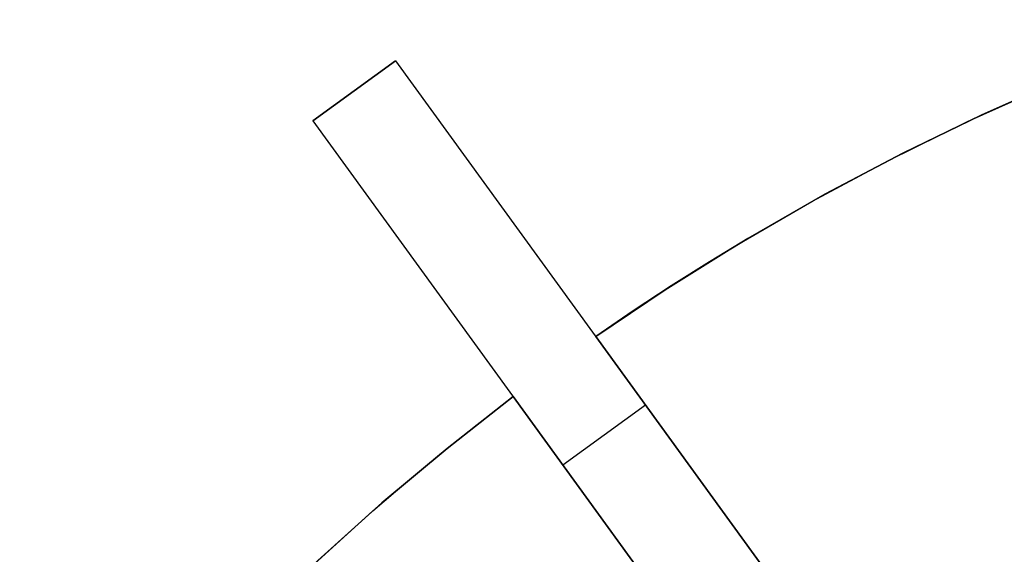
# Model space of a CAD drawing. Header units: millimetres. Extents: x 390 to 1070, y -130 to 550.
# Tile 21 of 57: x 491 to 607, y 431 to 493. Entities that reach past the tile are written whole.
import ezdxf

# ---------------------------------------------------------------- set-up
doc = ezdxf.new("R2010")
doc.units = ezdxf.units.MM

msp = doc.modelspace()

# ---------------------------------------------------------------- linework, layer by layer
for points in [[(558.55, 456.18), (566.73, 461.68), (575.19, 466.97), (583.94, 472.04), (592.96, 476.87), (602.25, 481.44), (611.79, 485.73), (616.66, 487.76), (621.58, 489.72), (626.57, 491.61), (631.61, 493.41)], [(558.55, 456.18), (566.73, 461.68), (575.19, 466.97), (583.94, 472.04), (592.96, 476.87), (602.25, 481.44), (611.79, 485.73), (616.66, 487.76), (621.58, 489.72), (626.57, 491.61), (631.61, 493.41)], [(558.55, 456.18), (562.97, 459.2), (567.43, 462.13), (571.91, 464.96), (576.41, 467.7), (585.49, 472.9), (594.65, 477.73), (603.86, 482.19), (613.1, 486.29), (622.35, 490.02), (631.61, 493.41)], [(558.55, 456.18), (562.97, 459.2), (567.43, 462.13), (571.91, 464.96), (576.41, 467.7), (585.49, 472.9), (594.65, 477.73), (603.86, 482.19), (613.1, 486.29), (622.35, 490.02), (631.61, 493.41)], [(631.61, 493.41), (622.35, 490.02), (613.1, 486.29), (603.86, 482.19), (594.65, 477.73), (585.49, 472.9), (576.41, 467.7), (571.91, 464.96), (567.43, 462.13), (562.97, 459.2), (558.55, 456.18)], [(631.61, 493.41), (622.35, 490.02), (613.1, 486.29), (603.86, 482.19), (594.65, 477.73), (585.49, 472.9), (576.41, 467.7), (571.91, 464.96), (567.43, 462.13), (562.97, 459.2), (558.55, 456.18)], [(558.55, 456.18), (566.73, 461.68), (575.19, 466.97), (583.94, 472.04), (592.96, 476.87), (602.25, 481.44), (611.79, 485.73), (616.66, 487.76), (621.58, 489.72), (626.57, 491.61), (631.61, 493.41)], [(631.61, 493.41), (622.35, 490.02), (613.1, 486.29), (603.86, 482.19), (594.65, 477.73), (585.49, 472.9), (576.41, 467.7), (571.91, 464.96), (567.43, 462.13), (562.97, 459.2), (558.55, 456.18)], [(631.61, 493.41), (622.35, 490.02), (613.1, 486.29), (603.86, 482.19), (594.65, 477.73), (585.49, 472.9), (576.41, 467.7), (571.91, 464.96), (567.43, 462.13), (562.97, 459.2), (558.55, 456.18)], [(535.01, 488.59), (525.3, 481.54)], [(535.01, 488.59), (525.3, 481.54)], [(525.3, 481.54), (535.01, 488.59)], [(525.3, 481.54), (535.01, 488.59)], [(535.01, 488.59), (593.79, 407.69)], [(525.3, 481.54), (584.08, 400.64)], [(582.03, 423.87), (558.55, 456.18)], [(558.55, 456.18), (582.03, 423.87)], [(582.03, 423.87), (558.55, 456.18)], [(558.55, 456.18), (582.03, 423.87)], [(582.03, 423.87), (558.55, 456.18)], [(558.55, 456.18), (582.03, 423.87)], [(490.87, 391.15), (496.95, 398.91), (503.36, 406.56), (510.11, 414.08), (517.2, 421.46), (524.62, 428.68), (532.37, 435.71), (536.37, 439.14), (540.45, 442.53), (544.61, 445.86), (548.85, 449.13)], [(490.87, 391.15), (496.95, 398.91), (503.36, 406.56), (510.11, 414.08), (517.2, 421.46), (524.62, 428.68), (532.37, 435.71), (536.37, 439.14), (540.45, 442.53), (544.61, 445.86), (548.85, 449.13)], [(490.87, 391.15), (494.14, 395.39), (497.47, 399.55), (500.86, 403.63), (504.29, 407.63), (511.32, 415.38), (518.54, 422.8), (525.92, 429.89), (533.44, 436.64), (541.09, 443.05), (548.85, 449.13)], [(490.87, 391.15), (494.14, 395.39), (497.47, 399.55), (500.86, 403.63), (504.29, 407.63), (511.32, 415.38), (518.54, 422.8), (525.92, 429.89), (533.44, 436.64), (541.09, 443.05), (548.85, 449.13)], [(548.85, 449.13), (541.09, 443.05), (533.44, 436.64), (525.92, 429.89), (518.54, 422.8), (511.32, 415.38), (504.29, 407.63), (500.86, 403.63), (497.47, 399.55), (494.14, 395.39), (490.87, 391.15)], [(548.85, 449.13), (541.09, 443.05), (533.44, 436.64), (525.92, 429.89), (518.54, 422.8), (511.32, 415.38), (504.29, 407.63), (500.86, 403.63), (497.47, 399.55), (494.14, 395.39), (490.87, 391.15)], [(490.87, 391.15), (496.95, 398.91), (503.36, 406.56), (510.11, 414.08), (517.2, 421.46), (524.62, 428.68), (532.37, 435.71), (536.37, 439.14), (540.45, 442.53), (544.61, 445.86), (548.85, 449.13)], [(548.85, 449.13), (541.09, 443.05), (533.44, 436.64), (525.92, 429.89), (518.54, 422.8), (511.32, 415.38), (504.29, 407.63), (500.86, 403.63), (497.47, 399.55), (494.14, 395.39), (490.87, 391.15)], [(548.85, 449.13), (541.09, 443.05), (533.44, 436.64), (525.92, 429.89), (518.54, 422.8), (511.32, 415.38), (504.29, 407.63), (500.86, 403.63), (497.47, 399.55), (494.14, 395.39), (490.87, 391.15)], [(548.85, 449.13), (572.32, 416.82)], [(572.32, 416.82), (548.85, 449.13)], [(548.85, 449.13), (572.32, 416.82)], [(572.32, 416.82), (548.85, 449.13)], [(548.85, 449.13), (572.32, 416.82)], [(572.32, 416.82), (548.85, 449.13)], [(564.4, 448.14), (554.69, 441.09)], [(564.4, 448.14), (554.69, 441.09)]]:
    msp.add_lwpolyline(points)
at = {"extrusion": (0.809017, 0.587785, -4.013e-15)}
msp.add_lwpolyline([(30.81, 211.99), (32.52, 211.97), (34.22, 211.88), (35.92, 211.73), (37.62, 211.53), (39.31, 211.27), (40.98, 210.95), (42.65, 210.57), (44.3, 210.14), (45.94, 209.65), (47.55, 209.11), (49.15, 208.51), (50.73, 207.86), (52.28, 207.15), (53.81, 206.39), (55.32, 205.58), (56.79, 204.72), (58.23, 203.8), (59.64, 202.84), (61.02, 201.84), (62.36, 200.78), (63.67, 199.68), (64.94, 198.54), (66.17, 197.35), (67.35, 196.12), (68.5, 194.86), (69.6, 193.55), (70.65, 192.21), (71.66, 190.83), (72.62, 189.42), (73.53, 187.97), (74.39, 186.5), (75.2, 185), (75.96, 183.47), (76.67, 181.92), (77.32, 180.34), (77.92, 178.74), (78.47, 177.12), (78.96, 175.48), (79.39, 173.83), (79.76, 172.17), (80.08, 170.49), (80.34, 168.8), (80.55, 167.11), (80.69, 165.41), (80.78, 163.7), (80.81, 161.99)], dxfattribs=at)
at = {"extrusion": (1, 0, 0)}
for points in [[(488.59, 161.99), (488.59, -338)], [(485.07, -338), (485.07, 161.99)], [(481.54, -338), (481.54, 161.99)], [(456.18, -12.01), (456.18, 0)], [(456.18, 79.99), (456.18, 92)], [(456.18, -268), (456.18, -256)], [(449.13, -12.01), (449.13, 0)], [(449.13, 79.99), (449.13, 92)], [(449.13, -268), (449.13, -256)]]:
    msp.add_lwpolyline(points, dxfattribs=at)
at = {"extrusion": (0.809017, 0.587785, 9.21706e-16)}
msp.add_lwpolyline([(80.81, -338), (80.78, -339.71), (80.69, -341.42), (80.55, -343.12), (80.34, -344.81), (80.08, -346.5), (79.76, -348.18), (79.39, -349.84), (78.96, -351.49), (78.47, -353.13), (77.92, -354.75), (77.32, -356.35), (76.67, -357.93), (75.96, -359.48), (75.2, -361.01), (74.39, -362.51), (73.53, -363.98), (72.62, -365.43), (71.66, -366.84), (70.65, -368.22), (69.6, -369.56), (68.5, -370.87), (67.35, -372.13), (66.17, -373.36), (64.94, -374.55), (63.67, -375.69), (62.36, -376.79), (61.02, -377.85), (59.64, -378.85), (58.23, -379.81), (56.79, -380.73), (55.32, -381.59), (53.81, -382.4), (52.28, -383.16), (50.73, -383.87), (49.15, -384.52), (47.55, -385.12), (45.94, -385.66), (44.3, -386.15), (42.65, -386.58), (40.98, -386.96), (39.31, -387.28), (37.62, -387.54), (35.92, -387.74), (34.22, -387.89), (32.52, -387.98), (30.81, -388.01)], dxfattribs=at)
at = {"extrusion": (0.809017, 0.587785, 1.5465e-15)}
msp.add_lwpolyline([(80.81, 161.99), (80.78, 163.7), (80.69, 165.41), (80.55, 167.11), (80.34, 168.8), (80.08, 170.49), (79.76, 172.17), (79.39, 173.83), (78.96, 175.48), (78.47, 177.12), (77.92, 178.74), (77.32, 180.34), (76.67, 181.92), (75.96, 183.47), (75.2, 185), (74.39, 186.5), (73.53, 187.97), (72.62, 189.42), (71.66, 190.83), (70.65, 192.21), (69.6, 193.55), (68.5, 194.86), (67.35, 196.12), (66.17, 197.35), (64.94, 198.54), (63.67, 199.68), (62.36, 200.78), (61.02, 201.84), (59.64, 202.84), (58.23, 203.8), (56.79, 204.72), (55.32, 205.58), (53.81, 206.39), (52.28, 207.15), (50.73, 207.86), (49.15, 208.51), (47.55, 209.11), (45.94, 209.65), (44.3, 210.14), (42.65, 210.57), (40.98, 210.95), (39.31, 211.27), (37.62, 211.53), (35.92, 211.73), (34.22, 211.88), (32.52, 211.97), (30.81, 211.99)], dxfattribs=at)
at = {"extrusion": (0.809017, 0.587785, -2.60896e-16)}
msp.add_lwpolyline([(30.81, -388.01), (32.52, -387.98), (34.22, -387.89), (35.92, -387.74), (37.62, -387.54), (39.31, -387.28), (40.98, -386.96), (42.65, -386.58), (44.3, -386.15), (45.94, -385.66), (47.55, -385.12), (49.15, -384.52), (50.73, -383.87), (52.28, -383.16), (53.81, -382.4), (55.32, -381.59), (56.79, -380.73), (58.23, -379.81), (59.64, -378.85), (61.02, -377.85), (62.36, -376.79), (63.67, -375.69), (64.94, -374.55), (66.17, -373.36), (67.35, -372.13), (68.5, -370.87), (69.6, -369.56), (70.65, -368.22), (71.66, -366.84), (72.62, -365.43), (73.53, -363.98), (74.39, -362.51), (75.2, -361.01), (75.96, -359.48), (76.67, -357.93), (77.32, -356.35), (77.92, -354.75), (78.47, -353.13), (78.96, -351.49), (79.39, -349.84), (79.76, -348.18), (80.08, -346.5), (80.34, -344.81), (80.55, -343.12), (80.69, -341.42), (80.78, -339.71), (80.81, -338)], dxfattribs=at)
at = {"extrusion": (0.809017, 0.587785, -7.94579e-15)}
msp.add_lwpolyline([(80.81, 161.99), (80.78, 163.7), (80.69, 165.41), (80.55, 167.11), (80.34, 168.8), (80.08, 170.49), (79.76, 172.17), (79.39, 173.83), (78.96, 175.48), (78.47, 177.12), (77.92, 178.74), (77.32, 180.34), (76.67, 181.92), (75.96, 183.47), (75.2, 185), (74.39, 186.5), (73.53, 187.97), (72.62, 189.42), (71.66, 190.83), (70.65, 192.21), (69.6, 193.55), (68.5, 194.86), (67.35, 196.12), (66.17, 197.35), (64.94, 198.54), (63.67, 199.68), (62.36, 200.78), (61.02, 201.84), (59.64, 202.84), (58.23, 203.8), (56.79, 204.72), (55.32, 205.58), (53.81, 206.39), (52.28, 207.15), (50.73, 207.86), (49.15, 208.51), (47.55, 209.11), (45.94, 209.65), (44.3, 210.14), (42.65, 210.57), (40.98, 210.95), (39.31, 211.27), (37.62, 211.53), (35.92, 211.73), (34.22, 211.88), (32.52, 211.97), (30.81, 211.99)], dxfattribs=at)
at = {"extrusion": (0.809017, 0.587785, 3.00834e-15)}
msp.add_lwpolyline([(30.81, -388.01), (32.52, -387.98), (34.22, -387.89), (35.92, -387.74), (37.62, -387.54), (39.31, -387.28), (40.98, -386.96), (42.65, -386.58), (44.3, -386.15), (45.94, -385.66), (47.55, -385.12), (49.15, -384.52), (50.73, -383.87), (52.28, -383.16), (53.81, -382.4), (55.32, -381.59), (56.79, -380.73), (58.23, -379.81), (59.64, -378.85), (61.02, -377.85), (62.36, -376.79), (63.67, -375.69), (64.94, -374.55), (66.17, -373.36), (67.35, -372.13), (68.5, -370.87), (69.6, -369.56), (70.65, -368.22), (71.66, -366.84), (72.62, -365.43), (73.53, -363.98), (74.39, -362.51), (75.2, -361.01), (75.96, -359.48), (76.67, -357.93), (77.32, -356.35), (77.92, -354.75), (78.47, -353.13), (78.96, -351.49), (79.39, -349.84), (79.76, -348.18), (80.08, -346.5), (80.34, -344.81), (80.55, -343.12), (80.69, -341.42), (80.78, -339.71), (80.81, -338)], dxfattribs=at)
at = {"extrusion": (0.809017, 0.587785, -1.40687e-14)}
msp.add_lwpolyline([(-9.19, 251.99), (-9.17, 250.63), (-9.1, 249.27), (-8.98, 247.9), (-8.82, 246.55), (-8.61, 245.2), (-8.35, 243.86), (-8.05, 242.52), (-7.71, 241.2), (-7.32, 239.89), (-6.88, 238.6), (-6.4, 237.32), (-5.88, 236.06), (-5.31, 234.82), (-4.71, 233.59), (-4.06, 232.39), (-3.37, 231.21), (-2.64, 230.06), (-1.87, 228.93), (-1.06, 227.83), (-0.22, 226.75), (0.66, 225.71), (1.58, 224.69), (2.53, 223.71), (3.51, 222.76), (4.52, 221.85), (5.57, 220.97), (6.64, 220.12), (7.74, 219.32), (8.87, 218.55), (10.03, 217.82), (11.21, 217.13), (12.41, 216.48), (13.63, 215.87), (14.87, 215.31), (16.14, 214.78), (17.42, 214.3), (18.71, 213.87), (20.02, 213.48), (21.34, 213.13), (22.67, 212.83), (24.01, 212.58), (25.36, 212.37), (26.72, 212.2), (28.08, 212.09), (29.44, 212.02), (30.81, 211.99)], dxfattribs=at)
at = {"extrusion": (0.809017, 0.587785, 3.80806e-15)}
msp.add_lwpolyline([(30.81, -388.01), (29.44, -388.03), (28.08, -388.1), (26.72, -388.21), (25.36, -388.38), (24.01, -388.59), (22.67, -388.84), (21.34, -389.14), (20.02, -389.49), (18.71, -389.88), (17.42, -390.31), (16.14, -390.79), (14.87, -391.32), (13.63, -391.88), (12.41, -392.49), (11.21, -393.14), (10.03, -393.83), (8.87, -394.56), (7.74, -395.33), (6.64, -396.13), (5.57, -396.98), (4.52, -397.86), (3.51, -398.77), (2.53, -399.72), (1.58, -400.7), (0.66, -401.72), (-0.22, -402.76), (-1.06, -403.84), (-1.87, -404.94), (-2.64, -406.07), (-3.37, -407.22), (-4.06, -408.4), (-4.71, -409.6), (-5.31, -410.83), (-5.88, -412.07), (-6.4, -413.33), (-6.88, -414.61), (-7.32, -415.9), (-7.71, -417.21), (-8.05, -418.53), (-8.35, -419.87), (-8.61, -421.21), (-8.82, -422.56), (-8.98, -423.91), (-9.1, -425.28), (-9.17, -426.64), (-9.19, -428.01)], dxfattribs=at)
at = {"extrusion": (0.809017, 0.587785, 2.84342e-15)}
msp.add_lwpolyline([(-9.19, 251.99), (-9.17, 250.63), (-9.1, 249.27), (-8.98, 247.9), (-8.82, 246.55), (-8.61, 245.2), (-8.35, 243.86), (-8.05, 242.52), (-7.71, 241.2), (-7.32, 239.89), (-6.88, 238.6), (-6.4, 237.32), (-5.88, 236.06), (-5.31, 234.82), (-4.71, 233.59), (-4.06, 232.39), (-3.37, 231.21), (-2.64, 230.06), (-1.87, 228.93), (-1.06, 227.83), (-0.22, 226.75), (0.66, 225.71), (1.58, 224.69), (2.53, 223.71), (3.51, 222.76), (4.52, 221.85), (5.57, 220.97), (6.64, 220.12), (7.74, 219.32), (8.87, 218.55), (10.03, 217.82), (11.21, 217.13), (12.41, 216.48), (13.63, 215.87), (14.87, 215.31), (16.14, 214.78), (17.42, 214.3), (18.71, 213.87), (20.02, 213.48), (21.34, 213.13), (22.67, 212.83), (24.01, 212.58), (25.36, 212.37), (26.72, 212.2), (28.08, 212.09), (29.44, 212.02), (30.81, 211.99)], dxfattribs=at)
at = {"extrusion": (0.809017, 0.587785, -1.88048e-15)}
msp.add_lwpolyline([(30.81, -388.01), (29.44, -388.03), (28.08, -388.1), (26.72, -388.21), (25.36, -388.38), (24.01, -388.59), (22.67, -388.84), (21.34, -389.14), (20.02, -389.49), (18.71, -389.88), (17.42, -390.31), (16.14, -390.79), (14.87, -391.32), (13.63, -391.88), (12.41, -392.49), (11.21, -393.14), (10.03, -393.83), (8.87, -394.56), (7.74, -395.33), (6.64, -396.13), (5.57, -396.98), (4.52, -397.86), (3.51, -398.77), (2.53, -399.72), (1.58, -400.7), (0.66, -401.72), (-0.22, -402.76), (-1.06, -403.84), (-1.87, -404.94), (-2.64, -406.07), (-3.37, -407.22), (-4.06, -408.4), (-4.71, -409.6), (-5.31, -410.83), (-5.88, -412.07), (-6.4, -413.33), (-6.88, -414.61), (-7.32, -415.9), (-7.71, -417.21), (-8.05, -418.53), (-8.35, -419.87), (-8.61, -421.21), (-8.82, -422.56), (-8.98, -423.91), (-9.1, -425.28), (-9.17, -426.64), (-9.19, -428.01)], dxfattribs=at)
at = {"extrusion": (0.809017, 0.587785, -5.58577e-16)}
msp.add_lwpolyline([(30.81, 211.99), (29.44, 212.02), (28.08, 212.09), (26.72, 212.2), (25.36, 212.37), (24.01, 212.58), (22.67, 212.83), (21.34, 213.13), (20.02, 213.48), (18.71, 213.87), (17.42, 214.3), (16.14, 214.78), (14.87, 215.31), (13.63, 215.87), (12.41, 216.48), (11.21, 217.13), (10.03, 217.82), (8.87, 218.55), (7.74, 219.32), (6.64, 220.12), (5.57, 220.97), (4.52, 221.85), (3.51, 222.76), (2.53, 223.71), (1.58, 224.69), (0.66, 225.71), (-0.22, 226.75), (-1.06, 227.83), (-1.87, 228.93), (-2.64, 230.06), (-3.37, 231.21), (-4.06, 232.39), (-4.71, 233.59), (-5.31, 234.82), (-5.88, 236.06), (-6.4, 237.32), (-6.88, 238.6), (-7.32, 239.89), (-7.71, 241.2), (-8.05, 242.52), (-8.35, 243.86), (-8.61, 245.2), (-8.82, 246.55), (-8.98, 247.9), (-9.1, 249.27), (-9.17, 250.63), (-9.19, 251.99)], dxfattribs=at)
at = {"extrusion": (0.809017, 0.587785, 4.87832e-15)}
msp.add_lwpolyline([(-9.19, -428.01), (-9.17, -426.64), (-9.1, -425.28), (-8.98, -423.91), (-8.82, -422.56), (-8.61, -421.21), (-8.35, -419.87), (-8.05, -418.53), (-7.71, -417.21), (-7.32, -415.9), (-6.88, -414.61), (-6.4, -413.33), (-5.88, -412.07), (-5.31, -410.83), (-4.71, -409.6), (-4.06, -408.4), (-3.37, -407.22), (-2.64, -406.07), (-1.87, -404.94), (-1.06, -403.84), (-0.22, -402.76), (0.66, -401.72), (1.58, -400.7), (2.53, -399.72), (3.51, -398.77), (4.52, -397.86), (5.57, -396.98), (6.64, -396.13), (7.74, -395.33), (8.87, -394.56), (10.03, -393.83), (11.21, -393.14), (12.41, -392.49), (13.63, -391.88), (14.87, -391.32), (16.14, -390.79), (17.42, -390.31), (18.71, -389.88), (20.02, -389.49), (21.34, -389.14), (22.67, -388.84), (24.01, -388.59), (25.36, -388.38), (26.72, -388.21), (28.08, -388.1), (29.44, -388.03), (30.81, -388.01)], dxfattribs=at)

doc.saveas('drawing.dxf')
